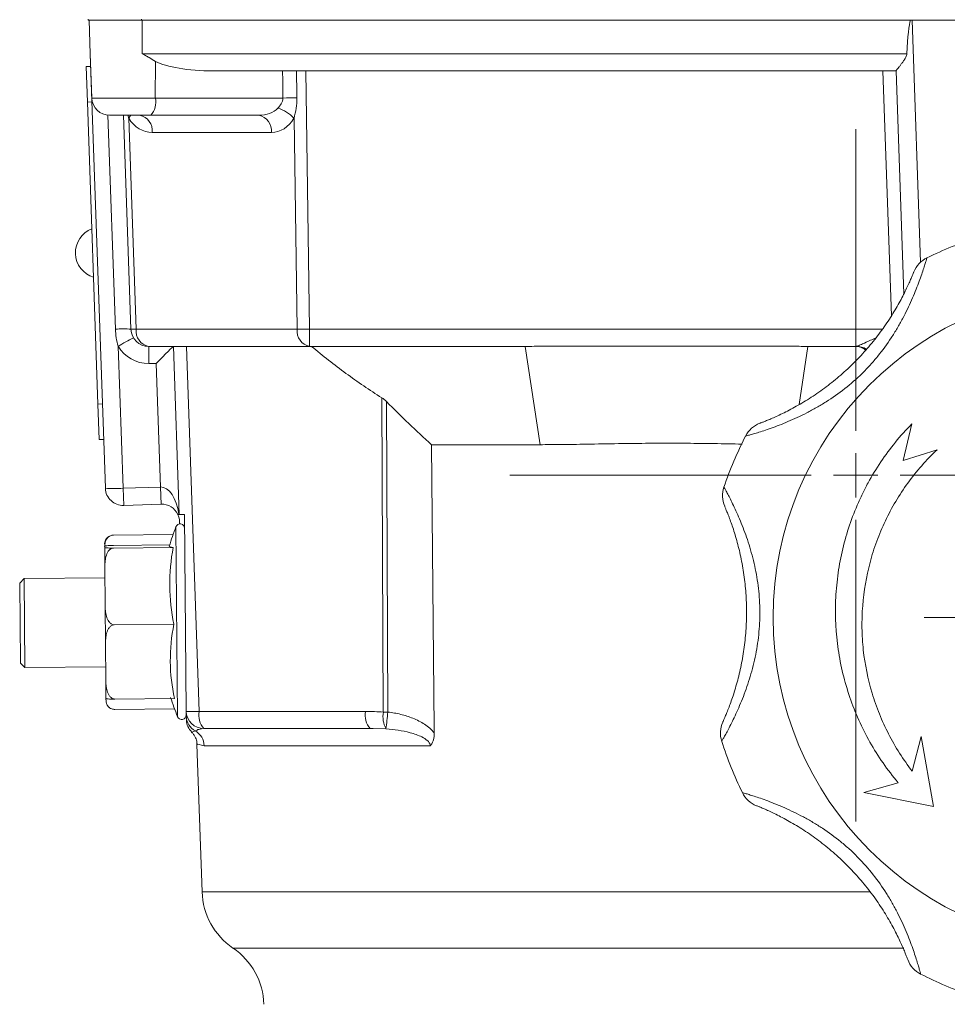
# Model space of a CAD drawing. Header units: millimetres. Extents: x 165 to 832, y 42 to 879.
# Tile 18 of 23: x 632 to 737, y 664 to 774. Entities that reach past the tile are written whole.
import ezdxf

# ---------------------------------------------------------------- set-up
doc = ezdxf.new("R2010")
doc.units = ezdxf.units.MM

# ---------------------------------------------------------------- blocks, each defined once
blk = doc.blocks.new('SW_CENTERMARKSYMBOL_6')
at = {"color": 0, "linetype": 'Continuous', "lineweight": 0}
for p, q in [((0, 5), (0, 20)), ((0, 0), (0, 2.5)), ((-5, 0), (-20, 0)), ((0, 0), (-2.5, 0)), ((0, 0), (2.5, 0)), ((0, 0), (0, -2.5)), ((5, 0), (20, 0)), ((0, -5), (0, -20))]:
    blk.add_line(p, q, dxfattribs=at)
blk = doc.blocks.new('SW_CENTERMARKSYMBOL_7')
at = {"color": 0, "linetype": 'Continuous', "lineweight": 0}
for p, q in [((0, 5), (0, 38.94)), ((0, 0), (0, 2.5)), ((-5, 0), (-38.94, 0)), ((0, 0), (-2.5, 0)), ((0, 0), (2.5, 0)), ((0, 0), (0, -2.5)), ((5, 0), (38.94, 0)), ((0, -5), (0, -38.94))]:
    blk.add_line(p, q, dxfattribs=at)

msp = doc.modelspace()

# ---------------------------------------------------------------- linework, layer by layer
at = {"color": 7, "linetype": 'Continuous', "lineweight": 15}
for p, q in [((639.94, 774.53), (639.94, 774.43)), ((642.12, 774.43), (639.94, 774.43)), ((640.17, 770.66), (640.03, 774.43)), ((642.12, 774.43), (646.02, 774.43)), ((645.94, 774.53), (645.94, 774.43)), ((646.02, 770.66), (646.02, 774.43)), ((646.02, 774.43), (732.46, 774.43)), ((732.46, 774.43), (732.67, 774.43)), ((775.38, 774.43), (732.67, 774.43)), ((640.17, 770.66), (640.34, 765.66)), ((641.87, 721.77), (640.17, 770.66)), ((646.02, 770.66), (732.06, 770.66)), ((640.22, 769.23), (639.72, 769.22)), ((639.72, 769.22), (639.86, 765.22)), ((647.49, 765.66), (647.53, 769.8)), ((730.86, 768.73), (653.99, 768.73)), ((664.44, 768.73), (664.86, 739.66)), ((731.74, 743.66), (730.86, 768.74)), ((647.49, 765.66), (661.85, 765.66)), ((640.36, 765.24), (639.86, 765.22)), ((639.86, 765.22), (641.04, 731.24)), ((646.98, 763.73), (642.34, 763.73)), ((644.75, 739.66), (643.91, 763.73)), ((644.5, 763.41), (645.33, 739.66)), ((659.14, 763.73), (646.98, 763.73)), ((663.45, 739.66), (663.1, 763.41)), ((660.55, 761.8), (647.14, 761.8)), ((645.33, 739.66), (663.45, 739.66)), ((664.86, 739.66), (664.86, 737.73)), ((643.32, 737.74), (643.87, 721.77)), ((664.86, 737.73), (646.75, 737.73)), ((650.18, 718.82), (649.52, 737.73)), ((651, 737.73), (652.44, 696.66)), ((689.11, 737.73), (664.86, 737.73)), ((690.8, 726.67), (689.11, 737.73)), ((720.93, 737.73), (719.94, 731.2)), ((726.41, 737.73), (720.93, 737.73)), ((647.59, 735.8), (646.75, 735.8)), ((648.07, 721.91), (647.59, 735.8)), ((641.54, 731.26), (641.04, 731.24)), ((641.04, 731.24), (641.18, 727.24)), ((673.15, 696.59), (672.99, 731.95)), ((673.51, 731.52), (673.67, 696.59)), ((731.66, 724.9), (732.63, 729.01)), ((641.68, 727.26), (641.18, 727.24)), ((690.8, 726.67), (678.59, 726.67)), ((735.47, 726.11), (731.66, 724.9)), ((643.87, 721.77), (648.07, 721.91)), ((643.87, 721.77), (643.94, 719.84)), ((648.07, 721.91), (648.14, 719.98)), ((648.14, 719.98), (643.94, 719.84)), ((650.18, 718.82), (650.14, 718.82)), ((650.18, 718.82), (650.76, 718.83)), ((650.22, 717.76), (650.21, 718.06)), ((650.76, 718.83), (650.96, 696.66)), ((642.78, 716.5), (649.49, 716.56)), ((641.79, 715.25), (641.8, 715.12)), ((641.82, 712.78), (641.8, 715.12)), ((642.79, 715.33), (649.11, 715.39)), ((642.8, 715.05), (649.5, 715.11)), ((641.82, 712.78), (641.85, 708.67)), ((632.72, 711.61), (632.23, 711.1)), ((641.83, 711.69), (632.72, 711.61)), ((632.72, 711.61), (632.81, 701.61)), ((632.31, 702.1), (632.23, 711.1)), ((641.89, 704.22), (641.85, 708.67)), ((642.87, 706.41), (649.58, 706.47)), ((641.89, 704.22), (641.93, 700.24)), ((632.31, 702.1), (632.81, 701.61)), ((632.81, 701.61), (641.91, 701.69)), ((641.94, 698.12), (641.93, 700.24)), ((641.94, 698.12), (641.94, 698.06)), ((641.95, 697.87), (641.94, 698.06)), ((642.94, 698.06), (649.65, 698.12)), ((642.95, 696.89), (649.66, 696.95)), ((650.96, 696.66), (650.96, 696.26)), ((650.97, 696.14), (650.97, 696.3)), ((652.44, 696.66), (671.16, 696.66)), ((671.68, 694.73), (652.96, 694.73)), ((672, 694.73), (671.68, 694.73)), ((651.62, 694.35), (651.6, 694.35)), ((733.67, 693.84), (732.68, 689.94)), ((735.06, 685.96), (733.67, 693.84)), ((652.18, 692.95), (652.76, 676.36)), ((678.43, 692.8), (652.99, 692.8)), ((731.09, 688.65), (727.22, 687.56)), ((727.22, 687.56), (735.06, 685.96))]:
    msp.add_line(p, q, dxfattribs=at)
at = {"color": 8, "linetype": 'Continuous', "lineweight": 15}
for p, q in [((732.67, 774.43), (733.62, 747.21)), ((730.33, 741.17), (729.36, 768.73)), ((640.34, 765.66), (647.49, 765.66)), ((643, 739.67), (642.16, 763.74)), ((664.86, 739.66), (729.29, 739.66)), ((649.81, 717.44), (650, 696.07)), ((673.45, 694.7), (672, 694.73)), ((652.76, 676.36), (727.95, 676.36)), ((656.23, 670.04), (731.71, 670.04))]:
    msp.add_line(p, q, dxfattribs=at)
at = {"color": 8, "linetype": 'Continuous', "lineweight": 15, "flags": 128}
msp.add_lwpolyline([(644.73, 763.73), (644.64, 763.59), (644.5, 763.41)], dxfattribs=at)
at = {"color": 7, "linetype": 'Continuous', "lineweight": 15, "flags": 128}
for points in [[(678.89, 694.24), (678.88, 694.73), (678.59, 726.67)], [(649.5, 715.11), (649.31, 715.14), (649.18, 715.18), (649.09, 715.21), (649.07, 715.25), (649.07, 715.25)]]:
    msp.add_lwpolyline(points, dxfattribs=at)
at = {"color": 7, "linetype": 'Continuous', "lineweight": 15}
msp.add_circle((754.02, 707.23), 37, dxfattribs=at)
for centre, radius, start, end in [((642.34, 765.73), 2, 182, 270), ((645.26, 765.23), 2.28, 318.9748, 11.0181), ((662.78, 717.85), 47.83, 89.2268, 91.1154), ((660.22, 760.79), 3.89, 42.2837, 74.3272), ((645.39, 762.01), 1.76, 353.4535, 78.9719), ((658.8, 762.01), 1.76, 353.4535, 78.9719), ((641.38, 748.26), 2.88, 110.8253, 253.1747), ((754.02, 707.23), 45, 108.0351, 115.9649), ((735.64, 745), 3, 115.9649, 158.3649), ((643.82, 727.7), 12, 85.55, 93.9153), ((645.04, 745.65), 5.99, 267.1981, 272.8019), ((646.75, 739.73), 2, 182, 270), ((647.08, 739.46), 1.76, 173.4535, 258.9719), ((665.2, 739.46), 1.76, 173.4535, 258.9719), ((664.15, 782.61), 42.95, 269.0572, 270.9428), ((652.01, 724.23), 16.06, 115.7294, 122.7504), ((646.75, 739.8), 4, 211.018, 270), ((1037.85, 736.28), 391.1, 179.7863, 180.0691), ((726.41, 735.74), 1.99, 56.9734, 89.8868), ((716.59, 726.28), 3, 110.6351, 153.0351), ((754.02, 707.23), 45, 153.0351, 160.9649), ((642.87, 736.12), 14.39, 266.0133, 273.9891), ((643.87, 721.84), 2, 182, 272), ((714.32, 720.93), 3, 160.9649, 203.3649), ((648.21, 717.99), 2, 24.6463, 92), ((676.93, 706.99), 29.06, 158.9314, 163.4868), ((650.28, 717.26), 0.5, 0.5, 158.9314), ((642.79, 715.51), 1, 130.3132, 180.5), ((670.68, 710.98), 21.57, 168.9544, 192.0456), ((669.4, 702.47), 20.22, 168.5725, 192.4275), ((642.95, 697.88), 1, 180.5, 197.3663), ((676.93, 706.99), 29.06, 197.5132, 202.0686), ((642.95, 697.88), 1, 217.9148, 230.822), ((650.46, 696.26), 0.5, 202.0686, 0.5), ((651.7, 709.03), 12.39, 266.5724, 273.4276), ((652.96, 696.73), 2, 182, 270), ((652.96, 696.21), 1.99, 182.0528, 241.0367), ((652.99, 695.77), 2, 182.0026, 226.1993), ((654.67, 696.23), 2.28, 168.9819, 221.0252), ((673.39, 696.23), 2.28, 168.9819, 221.0252), ((676.03, 696.07), 2.92, 169.7872, 208.08), ((673.41, 752.16), 55.57, 269.7333, 270.2667), ((504.74, 715.22), 169.95, 353.0653, 353.7081), ((714.09, 694.23), 3, 155.6351, 198.0351), ((650.99, 692.74), 2, 1.8075, 59.7431), ((754.02, 707.23), 45, 198.0351, 205.9649), ((716.26, 688.85), 3, 205.9649, 248.3649), ((660.75, 676.64), 8, 182, 235.6082), ((651.72, 663.44), 8, 2, 55.6082), ((734.98, 669.8), 3, 200.6351, 243.0351), ((754.02, 707.23), 45, 243.0351, 250.9649)]:
    msp.add_arc(centre, radius, start, end, dxfattribs=at)
at = {"color": 8, "linetype": 'Continuous', "lineweight": 15}
msp.add_arc((726.41, 735.75), 1.99, 56.8615, 89.9887, dxfattribs=at)
at = {"color": 7, "linetype": 'Continuous', "lineweight": 15}
for centre, major_axis, ratio, start_param, end_param in [((734.66, 717.46), (-2, 57.27), 0.034899, 0.101178, 0.378037), ((654.26, 770.73), (7.47, 0.08), 0.267572, 3.586827, 4.673464), ((671.97, 212.22), (-10.7, 811.13), 0.004764, 0.814627, 0.819816), ((672.49, 212.16), (-11.22, 811.19), 0.002382, 0.814608, 0.819789), ((658.98, 765.73), (2.75, -0.24), 0.72281, 4.831416, 5.759702), ((647.09, 765.8), (-0.13, 4), 0.81623, 2.187773, 3.116059), ((660.39, 765.8), (-0.46, 3.98), 0.81283, 3.047738, 3.976024), ((647.59, 735.73), (1.93, 2), 0.018064, 0.017443, 1.553354), ((726.13, 739.73), (-0.29, 2), 0.17182, 3.116774, 3.13584), ((648.21, 717.99), (-0.14, 3.93), 0.50888, 4.908818, 6.283185)]:
    msp.add_ellipse(centre, major_axis=major_axis, ratio=ratio, start_param=start_param, end_param=end_param, dxfattribs=at)
for points, knots in [([(647.53, 769.8), (647.28, 769.94), (647.03, 770.08), (646.66, 770.3), (646.53, 770.37), (646.28, 770.52), (646.15, 770.59), (646.02, 770.66)], [0, 0, 0, 0, 0.5, 0.5, 0.75, 0.75, 1, 1, 1, 1]), ([(730.86, 768.74), (730.86, 768.75), (730.88, 768.77), (730.92, 768.84), (730.96, 768.89), (731.05, 769), (731.1, 769.07), (731.22, 769.21), (731.28, 769.29), (731.41, 769.46), (731.48, 769.55), (731.62, 769.74), (731.69, 769.84), (731.83, 770.05), (731.9, 770.16), (732.01, 770.4), (732.05, 770.53), (732.06, 770.66)], [0, 0, 0, 0, 0.125, 0.125, 0.25, 0.25, 0.375, 0.375, 0.5, 0.5, 0.625, 0.625, 0.75, 0.75, 0.875, 0.875, 1, 1, 1, 1]), ([(661.27, 764.54), (661.42, 764.69), (661.56, 764.85), (661.72, 765.13), (661.77, 765.23), (661.83, 765.44), (661.85, 765.55), (661.85, 765.66)], [0, 0, 0, 0, 0.5, 0.5, 0.75, 0.75, 1, 1, 1, 1]), ([(663.42, 765.67), (663.43, 765.28), (663.4, 764.9), (663.29, 764.14), (663.2, 763.77), (663.1, 763.41)], [0, 0, 0, 0, 0.5, 0.5, 1, 1, 1, 1]), ([(734.32, 747.69), (734.32, 747.69), (734.29, 747.58), (734.19, 747.24), (734.15, 747.1), (734.04, 746.77), (733.98, 746.58), (733.84, 746.15), (733.76, 745.91), (733.59, 745.4), (733.49, 745.13), (733.16, 744.26), (732.9, 743.61), (732.31, 742.26), (731.97, 741.56), (731.39, 740.48), (731.19, 740.12), (730.76, 739.4), (730.54, 739.04), (729.84, 737.99), (729.34, 737.3), (728.52, 736.29), (728.24, 735.96), (727.65, 735.31), (727.34, 734.99), (726.41, 734.08), (725.76, 733.51), (724.41, 732.45), (723.71, 731.95), (722.62, 731.27), (722.26, 731.05), (721.53, 730.64), (721.17, 730.44), (720.45, 730.07), (720.09, 729.9), (719.38, 729.57), (719.03, 729.41), (718.01, 728.98), (717.37, 728.74), (716.49, 728.43), (716.21, 728.33), (715.7, 728.17), (715.47, 728.09), (715.04, 727.96), (714.85, 727.9), (714.51, 727.81), (714.37, 727.77), (714.15, 727.7), (714.06, 727.68), (713.95, 727.65), (713.92, 727.64), (713.92, 727.64)], [0, 0, 0, 0, 0.0625, 0.0625, 0.09375, 0.09375, 0.125, 0.125, 0.15625, 0.15625, 0.1875, 0.1875, 0.25, 0.25, 0.3125, 0.3125, 0.34375, 0.34375, 0.375, 0.375, 0.4375, 0.4375, 0.46875, 0.46875, 0.5, 0.5, 0.5625, 0.5625, 0.625, 0.625, 0.65625, 0.65625, 0.6875, 0.6875, 0.71875, 0.71875, 0.75, 0.75, 0.8125, 0.8125, 0.84375, 0.84375, 0.875, 0.875, 0.90625, 0.90625, 0.9375, 0.9375, 0.96875, 0.96875, 1, 1, 1, 1]), ([(715.53, 729.09), (715.53, 729.09), (715.56, 729.1), (715.65, 729.13), (715.72, 729.16), (715.91, 729.23), (716.03, 729.28), (716.3, 729.39), (716.46, 729.45), (716.81, 729.6), (717.01, 729.69), (717.43, 729.87), (717.65, 729.98), (718.36, 730.32), (718.88, 730.58), (719.97, 731.18), (720.53, 731.51), (721.38, 732.05), (721.66, 732.24), (722.23, 732.63), (722.51, 732.83), (723.35, 733.45), (723.9, 733.88), (724.96, 734.79), (725.48, 735.27), (726.49, 736.26), (726.98, 736.77), (727.91, 737.83), (728.35, 738.36), (729.19, 739.46), (729.59, 740.02), (730.33, 741.14), (730.67, 741.7), (731.13, 742.5), (731.28, 742.76), (731.55, 743.27), (731.68, 743.52), (731.92, 743.99), (732.02, 744.22), (732.22, 744.63), (732.31, 744.83), (732.46, 745.18), (732.53, 745.34), (732.65, 745.61), (732.7, 745.73), (732.81, 746.01), (732.85, 746.1), (732.85, 746.1)], [0, 0, 0, 0, 0.03125, 0.03125, 0.0625, 0.0625, 0.09375, 0.09375, 0.125, 0.125, 0.15625, 0.15625, 0.1875, 0.1875, 0.25, 0.25, 0.3125, 0.3125, 0.34375, 0.34375, 0.375, 0.375, 0.4375, 0.4375, 0.5, 0.5, 0.5625, 0.5625, 0.625, 0.625, 0.6875, 0.6875, 0.75, 0.75, 0.78125, 0.78125, 0.8125, 0.8125, 0.84375, 0.84375, 0.875, 0.875, 0.90625, 0.90625, 0.9375, 0.9375, 1, 1, 1, 1]), ([(643.32, 737.74), (643.22, 738.06), (643.15, 738.38), (643.04, 739.02), (643.01, 739.35), (643, 739.67)], [0, 0, 0, 0, 0.5, 0.5, 1, 1, 1, 1]), ([(665.08, 737.73), (666.34, 736.68), (667.63, 735.67), (670.26, 733.73), (671.6, 732.81), (672.99, 731.95)], [0, 0, 0, 0, 0.5, 0.5, 1, 1, 1, 1]), ([(689.11, 737.73), (689.78, 737.74), (691.1, 737.74), (693.1, 737.74), (695.09, 737.74), (697.08, 737.75), (699.07, 737.75), (701.06, 737.76), (703.05, 737.76), (705.04, 737.76), (707.03, 737.76), (709.01, 737.76), (711, 737.75), (712.99, 737.75), (714.98, 737.74), (716.96, 737.74), (718.95, 737.74), (720.27, 737.74), (720.93, 737.73)], [0, 0, 0, 0, 0.062633, 0.12524, 0.187823, 0.250385, 0.312926, 0.375448, 0.437953, 0.500443, 0.562919, 0.625382, 0.687835, 0.750279, 0.812716, 0.875147, 0.937575, 1, 1, 1, 1]), ([(727.42, 737.31), (727.24, 737.44), (726.91, 737.67), (726.47, 737.72), (726.26, 737.73)], [0, 0, 0, 0, 0.527957, 1, 1, 1, 1]), ([(732.63, 729.01), (731.32, 727.68), (730.16, 726.25), (728.62, 723.97), (728.15, 723.18), (727.48, 721.96), (727.27, 721.55), (726.86, 720.72), (726.67, 720.29), (725.75, 718.17), (725.18, 716.42), (724.57, 713.73), (724.41, 712.82), (724.23, 711.45), (724.18, 710.98), (724.1, 710.06), (724.07, 709.6), (723.98, 707.29), (724.08, 705.46), (724.48, 702.72), (724.66, 701.81), (725.1, 700.01), (725.36, 699.12), (726.25, 696.51), (727, 694.83), (728.37, 692.42), (728.86, 691.63), (729.92, 690.1), (730.49, 689.37), (731.09, 688.65)], [0, 0, 0, 0, 0.125, 0.125, 0.1875, 0.1875, 0.21875, 0.21875, 0.25, 0.25, 0.375, 0.375, 0.4375, 0.4375, 0.46875, 0.46875, 0.5, 0.5, 0.625, 0.625, 0.6875, 0.6875, 0.75, 0.75, 0.875, 0.875, 0.9375, 0.9375, 1, 1, 1, 1]), ([(713.53, 726.74), (712.48, 726.76), (710.42, 726.8), (707.56, 726.83), (704.98, 726.85), (702.4, 726.83), (699.41, 726.79), (696.19, 726.73), (693.25, 726.69), (691.53, 726.68), (690.8, 726.67)], [0, 0, 0, 0, 0.138848, 0.272493, 0.374761, 0.476494, 0.609006, 0.767091, 0.901195, 1, 1, 1, 1]), ([(732.68, 689.94), (731.65, 691.26), (730.77, 692.66), (729.64, 694.86), (729.29, 695.61), (728.83, 696.76), (728.68, 697.15), (728.4, 697.94), (728.27, 698.33), (727.68, 700.33), (727.35, 701.94), (727.08, 704.41), (727.03, 705.23), (727.01, 706.48), (727.02, 706.9), (727.04, 707.73), (727.07, 708.15), (727.22, 710.21), (727.5, 711.84), (728.14, 714.23), (728.39, 715.03), (728.97, 716.6), (729.29, 717.36), (730.36, 719.6), (731.2, 721.02), (732.66, 723.03), (733.19, 723.68), (734.29, 724.94), (734.87, 725.54), (735.47, 726.11)], [0, 0, 0, 0, 0.125, 0.125, 0.1875, 0.1875, 0.21875, 0.21875, 0.25, 0.25, 0.375, 0.375, 0.4375, 0.4375, 0.46875, 0.46875, 0.5, 0.5, 0.625, 0.625, 0.6875, 0.6875, 0.75, 0.75, 0.875, 0.875, 0.9375, 0.9375, 1, 1, 1, 1]), ([(711.48, 721.91), (711.48, 721.91), (711.54, 721.81), (711.71, 721.5), (711.78, 721.37), (711.94, 721.06), (712.03, 720.88), (712.24, 720.48), (712.35, 720.26), (712.58, 719.77), (712.71, 719.51), (713.09, 718.66), (713.37, 718.02), (713.9, 716.65), (714.16, 715.91), (714.51, 714.74), (714.62, 714.34), (714.83, 713.53), (714.93, 713.12), (715.18, 711.88), (715.32, 711.04), (715.45, 709.75), (715.48, 709.31), (715.52, 708.44), (715.53, 708), (715.52, 706.69), (715.46, 705.83), (715.26, 704.12), (715.11, 703.28), (714.83, 702.03), (714.72, 701.61), (714.5, 700.81), (714.38, 700.41), (714.14, 699.64), (714.01, 699.27), (713.74, 698.53), (713.6, 698.17), (713.18, 697.15), (712.9, 696.52), (712.5, 695.68), (712.37, 695.42), (712.13, 694.94), (712.01, 694.72), (711.8, 694.32), (711.71, 694.15), (711.54, 693.84), (711.47, 693.72), (711.35, 693.51), (711.31, 693.43), (711.25, 693.33), (711.23, 693.3), (711.23, 693.3)], [0, 0, 0, 0, 0.0625, 0.0625, 0.09375, 0.09375, 0.125, 0.125, 0.15625, 0.15625, 0.1875, 0.1875, 0.25, 0.25, 0.3125, 0.3125, 0.34375, 0.34375, 0.375, 0.375, 0.4375, 0.4375, 0.46875, 0.46875, 0.5, 0.5, 0.5625, 0.5625, 0.625, 0.625, 0.65625, 0.65625, 0.6875, 0.6875, 0.71875, 0.71875, 0.75, 0.75, 0.8125, 0.8125, 0.84375, 0.84375, 0.875, 0.875, 0.90625, 0.90625, 0.9375, 0.9375, 0.96875, 0.96875, 1, 1, 1, 1]), ([(711.35, 695.47), (711.35, 695.47), (711.37, 695.49), (711.41, 695.59), (711.44, 695.66), (711.52, 695.84), (711.57, 695.95), (711.69, 696.23), (711.75, 696.38), (711.9, 696.74), (711.97, 696.93), (712.14, 697.37), (712.22, 697.6), (712.49, 698.34), (712.67, 698.89), (713.01, 700.09), (713.18, 700.72), (713.39, 701.7), (713.46, 702.03), (713.58, 702.7), (713.64, 703.05), (713.8, 704.08), (713.88, 704.77), (713.99, 706.17), (714.02, 706.87), (714.03, 708.28), (714.01, 709), (713.93, 710.4), (713.86, 711.09), (713.68, 712.46), (713.56, 713.14), (713.3, 714.46), (713.14, 715.09), (712.9, 715.98), (712.82, 716.27), (712.65, 716.83), (712.57, 717.1), (712.4, 717.6), (712.32, 717.83), (712.16, 718.26), (712.09, 718.46), (711.95, 718.82), (711.88, 718.98), (711.77, 719.25), (711.72, 719.37), (711.61, 719.65), (711.57, 719.74), (711.57, 719.74)], [0, 0, 0, 0, 0.03125, 0.03125, 0.0625, 0.0625, 0.09375, 0.09375, 0.125, 0.125, 0.15625, 0.15625, 0.1875, 0.1875, 0.25, 0.25, 0.3125, 0.3125, 0.34375, 0.34375, 0.375, 0.375, 0.4375, 0.4375, 0.5, 0.5, 0.5625, 0.5625, 0.625, 0.625, 0.6875, 0.6875, 0.75, 0.75, 0.78125, 0.78125, 0.8125, 0.8125, 0.84375, 0.84375, 0.875, 0.875, 0.90625, 0.90625, 0.9375, 0.9375, 1, 1, 1, 1]), ([(650.21, 718.06), (650.2, 718.31), (650.15, 718.5), (650.08, 718.69), (650.06, 718.74), (650.04, 718.8), (650.03, 718.82), (650.03, 718.82)], [0, 0, 0, 0, 0.5, 0.5, 0.75, 0.75, 1, 1, 1, 1]), ([(642.78, 716.5), (642.66, 716.5), (642.54, 716.47), (642.34, 716.39), (642.26, 716.33), (642.12, 716.22), (642.07, 716.15), (641.99, 716.03), (641.95, 715.96), (641.87, 715.77), (641.84, 715.63), (641.8, 715.37), (641.79, 715.23), (641.8, 715.1)], [0, 0, 0, 0, 0.125, 0.125, 0.25, 0.25, 0.375, 0.375, 0.5, 0.5, 0.75, 0.75, 1, 1, 1, 1]), ([(642.16, 716.25), (642.19, 716.29), (642.25, 716.36), (642.43, 716.44), (642.61, 716.49), (642.74, 716.5), (642.78, 716.5)], [0, 0, 0, 0, 0.29312, 0.562842, 0.83495, 1, 1, 1, 1]), ([(642.79, 715.33), (642.67, 715.33), (642.55, 715.33), (642.34, 715.32), (642.26, 715.32), (642.06, 715.31), (641.98, 715.3), (641.87, 715.28), (641.84, 715.28), (641.8, 715.26), (641.79, 715.26), (641.79, 715.25)], [0, 0, 0, 0, 0.125, 0.125, 0.25, 0.25, 0.5, 0.5, 0.75, 0.75, 1, 1, 1, 1]), ([(641.8, 715.12), (641.8, 715.11), (641.8, 715.1), (641.84, 715.09), (641.87, 715.08), (641.99, 715.07), (642.07, 715.06), (642.27, 715.05), (642.35, 715.05), (642.5, 715.05), (642.55, 715.05), (642.67, 715.05), (642.73, 715.05), (642.8, 715.05)], [0, 0, 0, 0, 0.25, 0.25, 0.5, 0.5, 0.75, 0.75, 0.875, 0.875, 0.9375, 0.9375, 1, 1, 1, 1]), ([(642.8, 715.05), (642.67, 715.05), (642.55, 715), (642.35, 714.87), (642.27, 714.78), (642.07, 714.5), (641.99, 714.29), (641.88, 713.86), (641.85, 713.65), (641.82, 713.22), (641.81, 713), (641.82, 712.78)], [0, 0, 0, 0, 0.125, 0.125, 0.25, 0.25, 0.5, 0.5, 0.75, 0.75, 1, 1, 1, 1]), ([(641.85, 708.67), (641.85, 708.45), (641.86, 708.23), (641.9, 707.8), (641.94, 707.58), (642.06, 707.16), (642.14, 706.95), (642.34, 706.68), (642.42, 706.59), (642.57, 706.49), (642.63, 706.46), (642.74, 706.42), (642.81, 706.41), (642.87, 706.41)], [0, 0, 0, 0, 0.25, 0.25, 0.5, 0.5, 0.75, 0.75, 0.875, 0.875, 0.9375, 0.9375, 1, 1, 1, 1]), ([(642.87, 706.41), (642.75, 706.41), (642.62, 706.37), (642.43, 706.24), (642.35, 706.16), (642.21, 705.98), (642.16, 705.88), (642.08, 705.68), (642.04, 705.58), (641.96, 705.27), (641.93, 705.06), (641.89, 704.64), (641.89, 704.43), (641.89, 704.22)], [0, 0, 0, 0, 0.125, 0.125, 0.25, 0.25, 0.375, 0.375, 0.5, 0.5, 0.75, 0.75, 1, 1, 1, 1]), ([(641.93, 700.24), (641.93, 700.03), (641.93, 699.82), (641.98, 699.4), (642.01, 699.19), (642.13, 698.78), (642.21, 698.58), (642.41, 698.31), (642.49, 698.23), (642.65, 698.13), (642.7, 698.1), (642.82, 698.07), (642.88, 698.06), (642.94, 698.06)], [0, 0, 0, 0, 0.25, 0.25, 0.5, 0.5, 0.75, 0.75, 0.875, 0.875, 0.9375, 0.9375, 1, 1, 1, 1]), ([(642.94, 698.06), (642.82, 698.06), (642.7, 698.06), (642.5, 698.06), (642.42, 698.06), (642.22, 698.07), (642.13, 698.08), (642.02, 698.09), (641.99, 698.1), (641.95, 698.11), (641.94, 698.12), (641.94, 698.12)], [0, 0, 0, 0, 0.125, 0.125, 0.25, 0.25, 0.5, 0.5, 0.75, 0.75, 1, 1, 1, 1]), ([(641.94, 698.06), (641.95, 697.95), (641.95, 697.83), (641.99, 697.61), (642.03, 697.5), (642.14, 697.27), (642.22, 697.17), (642.42, 697.02), (642.5, 696.98), (642.66, 696.93), (642.71, 696.91), (642.83, 696.9), (642.89, 696.89), (642.95, 696.89)], [0, 0, 0, 0, 0.25, 0.25, 0.5, 0.5, 0.75, 0.75, 0.875, 0.875, 0.9375, 0.9375, 1, 1, 1, 1]), ([(650.99, 695.74), (650.99, 695.76), (650.99, 695.78), (650.98, 696.07), (650.97, 696.14)], [0, 0, 0, 0, 0.735784, 1, 1, 1, 1]), ([(673.67, 696.59), (674.16, 696.54), (674.64, 696.45), (675.58, 696.22), (676.04, 696.08), (676.94, 695.71), (677.38, 695.49), (678, 695.08), (678.2, 694.93), (678.57, 694.61), (678.74, 694.43), (678.89, 694.24)], [0, 0, 0, 0, 0.25, 0.25, 0.5, 0.5, 0.75, 0.75, 0.875, 0.875, 1, 1, 1, 1]), ([(678.43, 692.8), (678.43, 692.87), (678.42, 692.93), (678.38, 693.04), (678.36, 693.1), (678.26, 693.25), (678.18, 693.33), (677.91, 693.57), (677.71, 693.69), (677.29, 693.9), (677.07, 693.98), (676.63, 694.14), (676.4, 694.21), (675.73, 694.39), (675.28, 694.48), (674.37, 694.62), (673.91, 694.67), (673.45, 694.7)], [0, 0, 0, 0, 0.03125, 0.03125, 0.0625, 0.0625, 0.125, 0.125, 0.25, 0.25, 0.375, 0.375, 0.5, 0.5, 0.75, 0.75, 1, 1, 1, 1]), ([(651.58, 694.33), (651.6, 694.31), (651.66, 694.26), (651.83, 694.07), (652.04, 693.67), (652.18, 693.29), (652.16, 693.03), (652.16, 692.96)], [0, 0, 0, 0, 0.185181, 0.464406, 0.659043, 0.903356, 1, 1, 1, 1]), ([(678.89, 694.24), (678.89, 693.98), (678.86, 693.71), (678.75, 693.34), (678.7, 693.22), (678.58, 693), (678.51, 692.9), (678.43, 692.8)], [0, 0, 0, 0, 0.5, 0.5, 0.75, 0.75, 1, 1, 1, 1]), ([(713.57, 687.53), (713.57, 687.53), (713.68, 687.5), (714.02, 687.4), (714.16, 687.36), (714.49, 687.25), (714.68, 687.19), (715.11, 687.06), (715.34, 686.98), (715.86, 686.8), (716.13, 686.7), (717, 686.37), (717.65, 686.11), (719, 685.52), (719.7, 685.18), (720.78, 684.6), (721.14, 684.4), (721.86, 683.97), (722.22, 683.75), (723.27, 683.05), (723.96, 682.55), (724.97, 681.73), (725.3, 681.45), (725.95, 680.86), (726.26, 680.56), (727.18, 679.62), (727.75, 678.97), (728.81, 677.62), (729.3, 676.92), (729.99, 675.84), (730.21, 675.47), (730.62, 674.74), (730.82, 674.38), (731.19, 673.66), (731.36, 673.3), (731.69, 672.6), (731.85, 672.24), (732.28, 671.22), (732.52, 670.58), (732.83, 669.7), (732.93, 669.43), (733.09, 668.91), (733.17, 668.68), (733.3, 668.25), (733.36, 668.06), (733.45, 667.72), (733.49, 667.58), (733.56, 667.36), (733.58, 667.27), (733.61, 667.16), (733.62, 667.13), (733.62, 667.13)], [0, 0, 0, 0, 0.0625, 0.0625, 0.09375, 0.09375, 0.125, 0.125, 0.15625, 0.15625, 0.1875, 0.1875, 0.25, 0.25, 0.3125, 0.3125, 0.34375, 0.34375, 0.375, 0.375, 0.4375, 0.4375, 0.46875, 0.46875, 0.5, 0.5, 0.5625, 0.5625, 0.625, 0.625, 0.65625, 0.65625, 0.6875, 0.6875, 0.71875, 0.71875, 0.75, 0.75, 0.8125, 0.8125, 0.84375, 0.84375, 0.875, 0.875, 0.90625, 0.90625, 0.9375, 0.9375, 0.96875, 0.96875, 1, 1, 1, 1]), ([(732.17, 668.74), (732.17, 668.74), (732.16, 668.77), (732.13, 668.86), (732.1, 668.93), (732.03, 669.12), (731.98, 669.24), (731.87, 669.51), (731.81, 669.67), (731.66, 670.02), (731.57, 670.22), (731.38, 670.64), (731.28, 670.87), (730.94, 671.58), (730.68, 672.09), (730.08, 673.18), (729.75, 673.74), (729.21, 674.59), (729.02, 674.87), (728.63, 675.44), (728.43, 675.72), (727.81, 676.56), (727.38, 677.11), (726.47, 678.17), (725.99, 678.69), (725, 679.7), (724.49, 680.19), (723.43, 681.12), (722.89, 681.56), (721.8, 682.4), (721.24, 682.8), (720.12, 683.55), (719.56, 683.88), (718.76, 684.34), (718.5, 684.49), (717.99, 684.76), (717.74, 684.89), (717.26, 685.13), (717.04, 685.24), (716.62, 685.43), (716.43, 685.52), (716.08, 685.68), (715.92, 685.74), (715.65, 685.86), (715.53, 685.91), (715.25, 686.02), (715.16, 686.06), (715.16, 686.06)], [0, 0, 0, 0, 0.03125, 0.03125, 0.0625, 0.0625, 0.09375, 0.09375, 0.125, 0.125, 0.15625, 0.15625, 0.1875, 0.1875, 0.25, 0.25, 0.3125, 0.3125, 0.34375, 0.34375, 0.375, 0.375, 0.4375, 0.4375, 0.5, 0.5, 0.5625, 0.5625, 0.625, 0.625, 0.6875, 0.6875, 0.75, 0.75, 0.78125, 0.78125, 0.8125, 0.8125, 0.84375, 0.84375, 0.875, 0.875, 0.90625, 0.90625, 0.9375, 0.9375, 1, 1, 1, 1])]:
    msp.add_open_spline(points, degree=3, knots=knots, dxfattribs=at)
at = {"color": 8, "linetype": 'Continuous', "lineweight": 15}
for points, knots in [([(644.5, 763.41), (644.49, 763.44), (644.46, 763.55), (644.44, 763.66), (644.42, 763.73)], [0, 0, 0, 0, 0.328908, 1, 1, 1, 1]), ([(726.41, 737.74), (726.45, 737.74), (726.5, 737.76), (726.71, 737.85), (727.16, 738.05), (727.84, 738.37), (728.37, 738.59), (728.57, 738.68)], [0, 0, 0, 0, 0.1308963, 0.1843418, 0.4095694, 0.7784821, 1, 1, 1, 1]), ([(652.7, 694.7), (652.6, 694.68), (652.31, 694.65), (652.12, 694.54), (652, 694.47)], [0, 0, 0, 0, 0.359161, 1, 1, 1, 1]), ([(652, 694.47), (651.89, 694.43), (651.64, 694.33), (651.63, 694.34), (651.62, 694.35)], [0, 0, 0, 0, 0.426489, 1, 1, 1, 1]), ([(652.99, 692.8), (652.58, 692.9), (652.08, 693.02), (652.24, 692.96), (652.28, 692.95)], [0, 0, 0, 0, 0.815487, 1, 1, 1, 1])]:
    msp.add_open_spline(points, degree=3, knots=knots, dxfattribs=at)
at = {"color": 7, "linetype": 'Continuous', "lineweight": 15}
for points in [[(672.99, 731.95), (673.18, 731.83), (673.35, 731.69), (673.51, 731.52)], [(673.51, 731.52), (675.16, 729.86), (676.85, 728.24), (678.59, 726.67)], [(671.16, 696.66), (671.82, 696.66), (672.49, 696.64), (673.15, 696.59)]]:
    msp.add_open_spline(points, degree=3, dxfattribs=at)

# ---------------------------------------------------------------- block references
at = {"color": 7, "linetype": 'Continuous', "lineweight": 0}
for name, p in [('SW_CENTERMARKSYMBOL_7', (726.31, 723.23)), ('SW_CENTERMARKSYMBOL_6', (754.02, 707.23))]:
    msp.add_blockref(name, p, dxfattribs=at)

doc.saveas('drawing.dxf')
